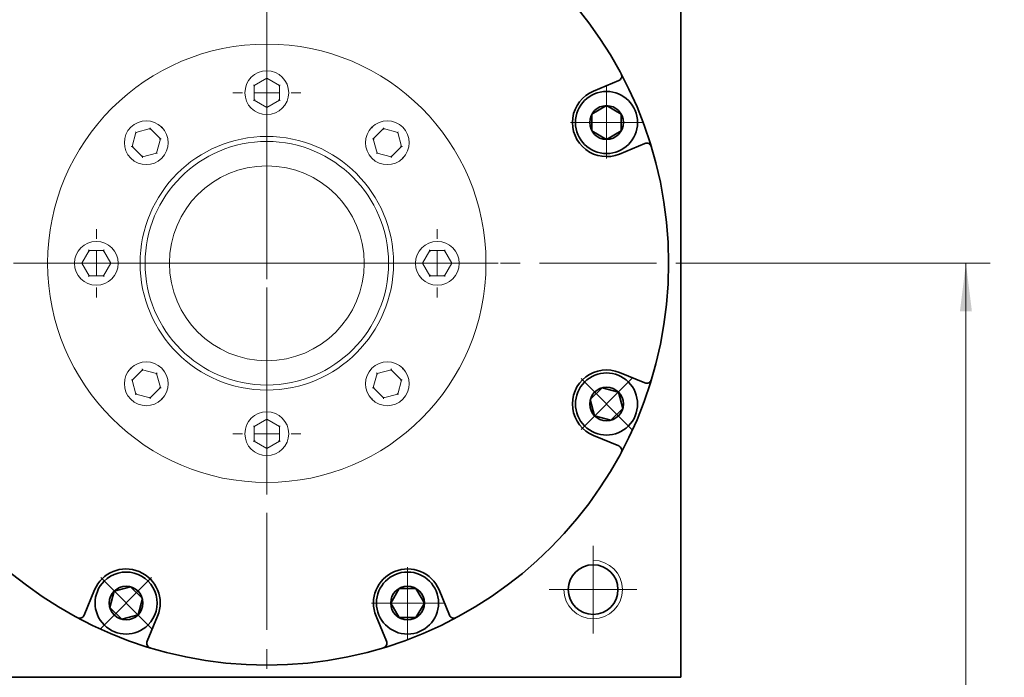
# Model space of a CAD drawing. Header units: millimetres. Extents: x -1428 to -386, y -608 to 125.
# Tile 7 of 9: x -755 to -553, y -125 to 10. Entities that reach past the tile are written whole.
import ezdxf

# ---------------------------------------------------------------- set-up
doc = ezdxf.new("R2010")
doc.units = ezdxf.units.MM
doc.header["$LTSCALE"] = 2
doc.set_wipeout_variables(frame=1)
doc.linetypes.add('点画线', pattern=[18, 12, -2, 2, -2])
doc.layers.get('0').update_dxf_attribs({"lineweight": 18})
for name, color, linetype, lineweight in [('中心线层', 1, '点画线', 18), ('尺寸线层', 3, 'Continuous', 18), ('粗实线层', 7, 'Continuous', 35)]:
    doc.layers.add(name, color=color, linetype=linetype, lineweight=lineweight)
doc.styles.add('标准', font='txt', dxfattribs={"width": 0.667})
doc.dimstyles.new('a4-1-1.5', dxfattribs={"dimtxt": 4.5, "dimasz": 4.5, "dimexe": 2.25, "dimexo": 0, "dimgap": 0.75, "dimtad": 1, "dimdec": 3, "dimdsep": 46, "dimtxsty": '标准', "dimblk": '_CAXARROW', "dimcen": 0, "dimdle": 6, "dimazin": 2, "dimtfac": 0.707107, "dimtdec": 3, "dimtix": 1, "dimtmove": 2, "dimatfit": 3, "dimfxl": 0, "dimfrac": 2, "dimtolj": 1, "dimtzin": 0, "dimarcsym": 0})

# ---------------------------------------------------------------- blocks, each defined once
blk = doc.blocks.new('SW_CENTERMARKSYMBOL_0')
at = {"color": 0, "linetype": 'Continuous', "lineweight": 0}
for p, q in [((0, 5), (0, 7)), ((0, 0), (0, 2.5)), ((-5, 0), (-7, 0)), ((0, 0), (-2.5, 0)), ((0, 0), (0, -2.5)), ((0, 0), (2.5, 0)), ((5, 0), (7, 0)), ((0, -5), (0, -7))]:
    blk.add_line(p, q, dxfattribs=at)
blk = doc.blocks.new('SW_CENTERMARKSYMBOL_1')
at = {"color": 0, "linetype": 'Continuous', "lineweight": 0}
for p, q in [((0, 5), (0, 7)), ((0, 0), (0, 2.5)), ((-5, 0), (-7, 0)), ((0, 0), (-2.5, 0)), ((0, 0), (0, -2.5)), ((0, 0), (2.5, 0)), ((5, 0), (7, 0)), ((0, -5), (0, -7))]:
    blk.add_line(p, q, dxfattribs=at)
blk = doc.blocks.new('SW_CENTERMARKSYMBOL_2')
at = {"color": 0, "linetype": 'Continuous', "lineweight": 0}
for p, q in [((0, 5), (0, 7)), ((0, 0), (0, 2.5)), ((-5, 0), (-7, 0)), ((0, 0), (-2.5, 0)), ((0, 0), (0, -2.5)), ((0, 0), (2.5, 0)), ((5, 0), (7, 0)), ((0, -5), (0, -7))]:
    blk.add_line(p, q, dxfattribs=at)
blk = doc.blocks.new('SW_CENTERMARKSYMBOL_3')
at = {"color": 0, "linetype": 'Continuous', "lineweight": 0}
for p, q in [((0, 5), (0, 7)), ((0, 0), (0, 2.5)), ((-5, 0), (-7, 0)), ((0, 0), (-2.5, 0)), ((0, 0), (0, -2.5)), ((0, 0), (2.5, 0)), ((5, 0), (7, 0)), ((0, -5), (0, -7))]:
    blk.add_line(p, q, dxfattribs=at)
blk = doc.blocks.new('SW_CENTERMARKSYMBOL_4')
at = {"color": 0, "linetype": 'Continuous', "lineweight": 0}
for p, q in [((0, 5), (0, 47.5)), ((0, 0), (0, 2.5)), ((-5, 0), (-47.5, 0)), ((0, 0), (-2.5, 0)), ((0, 0), (0, -2.5)), ((0, 0), (2.5, 0)), ((5, 0), (47.5, 0)), ((0, -5), (0, -47.5))]:
    blk.add_line(p, q, dxfattribs=at)
blk = doc.blocks.new('*X19')
at = {"layer": '尺寸线层', "linetype": 'Continuous'}
for points in [[(-530.17, 45.32), (-528.93, 35.42), (-531.41, 35.42)], [(-530.17, -254.68), (-528.93, -244.78), (-531.41, -244.78)]]:
    blk.add_hatch(color=0, dxfattribs=at).paths.add_polyline_path(points, flags=0)
at = {"layer": '尺寸线层', "color": 0, "linetype": 'Continuous'}
for p, q in [((-619.2, 45.32), (-525.22, 45.32)), ((-530.17, 45.32), (-530.17, -254.68)), ((-686.2, -254.68), (-525.22, -254.68))]:
    blk.add_line(p, q, dxfattribs=at)
at = {"layer": '尺寸线层', "color": 0, "insert": (-536.87, -104.68), "char_height": 9.9, "width": 30.7396, "attachment_point": 5, "rotation": 90, "line_spacing_factor": 1.15057, "style": '标准'}
blk.add_mtext('\\T1.1;300', dxfattribs=at)
blk = doc.blocks.new('_CAXARROW')
blk.add_hatch(color=0).paths.add_polyline_path([(0, 0), (-1, 0.125), (-1, -0.125)], flags=0)
blk = doc.blocks.new('*X20')
at = {"layer": '尺寸线层', "linetype": 'Continuous'}
for points in [[(-560.66, -39.68), (-559.43, -49.58), (-561.9, -49.58)], [(-560.66, -254.68), (-559.43, -244.78), (-561.9, -244.78)]]:
    blk.add_hatch(color=0, dxfattribs=at).paths.add_polyline_path(points, flags=0)
at = {"layer": '尺寸线层', "color": 0, "linetype": 'Continuous'}
for p, q in [((-616.2, -39.68), (-555.71, -39.68)), ((-560.66, -39.68), (-560.66, -254.68)), ((-686.2, -254.68), (-555.71, -254.68))]:
    blk.add_line(p, q, dxfattribs=at)
at = {"layer": '尺寸线层', "color": 0, "insert": (-567.37, -147.18), "char_height": 9.9, "width": 31.1321, "attachment_point": 5, "rotation": 90, "line_spacing_factor": 1.15057, "style": '标准'}
blk.add_mtext('\\T1.1;215', dxfattribs=at)
blk = doc.blocks.new('*X26')
at = {"layer": '中心线层', "linetype": '点画线', "lineweight": 18}
for p, q in [((0, -7.37), (0, 7.37)), ((-7.37, 0), (7.37, 0))]:
    blk.add_line(p, q, dxfattribs=at)
at = {"layer": '粗实线层'}
for p, q in [((-3.46, 0), (-1.73, 3)), ((-1.73, 3), (1.73, 3)), ((3.46, 0), (1.73, 3)), ((3.46, 0), (1.73, 3)), ((-3.46, 0), (-1.73, -3)), ((3.46, 0), (1.73, -3)), ((-1.73, -3), (1.73, -3))]:
    blk.add_line(p, q, dxfattribs=at)
blk.add_circle((0, 0), 3.46, dxfattribs=at)
for start, end in [(0, 180), (180, 360)]:
    blk.add_arc((0, 0), 6.37, start, end, dxfattribs=at)

msp = doc.modelspace()

# ---------------------------------------------------------------- linework, layer by layer
at = {"color": 7, "linetype": 'Continuous', "lineweight": 15}
for p, q in [((-704.2044, -1.6833), (-706.8025, -3.1833)), ((-704.2044, -1.5101), (-704.2044, -1.6833)), ((-701.6063, -3.1833), (-704.2044, -1.6833)), ((-704.2044, -1.8565), (-704.2044, -1.6833)), ((-706.8025, -3.1833), (-706.8025, -6.1833)), ((-701.6063, -6.1833), (-701.6063, -3.1833)), ((-706.8025, -6.1833), (-704.2044, -7.6833)), ((-704.2044, -7.6833), (-701.6063, -6.1833)), ((-704.2044, -7.5101), (-704.2044, -7.6833)), ((-704.2044, -7.8565), (-704.2044, -7.6833)), ((-728.1767, -12.0368), (-731.0744, -12.8132)), ((-726.0553, -14.1581), (-728.1767, -12.0368)), ((-680.2321, -12.0368), (-682.3534, -14.1581)), ((-677.3343, -12.8132), (-680.2321, -12.0368)), ((-731.0744, -12.8132), (-731.8509, -15.711)), ((-731.1969, -12.6907), (-731.0744, -12.8132)), ((-730.952, -12.9357), (-731.0744, -12.8132)), ((-677.4568, -12.9357), (-677.3343, -12.8132)), ((-677.2118, -12.6907), (-677.3343, -12.8132)), ((-676.5579, -15.711), (-677.3343, -12.8132)), ((-731.8509, -15.711), (-729.7296, -17.8323)), ((-726.8318, -17.0559), (-726.0553, -14.1581)), ((-682.3534, -14.1581), (-681.577, -17.0559)), ((-678.6792, -17.8323), (-676.5579, -15.711)), ((-729.7296, -17.8323), (-726.8318, -17.0559)), ((-726.9543, -16.9334), (-726.8318, -17.0559)), ((-726.7093, -17.1783), (-726.8318, -17.0559)), ((-681.6994, -17.1783), (-681.577, -17.0559)), ((-681.4545, -16.9334), (-681.577, -17.0559)), ((-681.577, -17.0559), (-678.6792, -17.8323)), ((-740.7044, -37.0852), (-742.2044, -39.6833)), ((-737.7044, -37.0852), (-740.7044, -37.0852)), ((-736.2044, -39.6833), (-737.7044, -37.0852)), ((-670.7044, -37.0852), (-672.2044, -39.6833)), ((-667.7044, -37.0852), (-670.7044, -37.0852)), ((-666.2044, -39.6833), (-667.7044, -37.0852)), ((-742.3776, -39.6833), (-742.2044, -39.6833)), ((-742.2044, -39.6833), (-740.7044, -42.2813)), ((-742.0312, -39.6833), (-742.2044, -39.6833)), ((-737.7044, -42.2813), (-736.2044, -39.6833)), ((-736.3776, -39.6833), (-736.2044, -39.6833)), ((-736.0312, -39.6833), (-736.2044, -39.6833)), ((-672.3776, -39.6833), (-672.2044, -39.6833)), ((-672.2044, -39.6833), (-670.7044, -42.2813)), ((-672.0312, -39.6833), (-672.2044, -39.6833)), ((-667.7044, -42.2813), (-666.2044, -39.6833)), ((-666.3776, -39.6833), (-666.2044, -39.6833)), ((-666.0312, -39.6833), (-666.2044, -39.6833)), ((-740.7044, -42.2813), (-737.7044, -42.2813)), ((-670.7044, -42.2813), (-667.7044, -42.2813)), ((-729.7296, -61.5342), (-731.8509, -63.6556)), ((-726.8318, -62.3107), (-729.7296, -61.5342)), ((-726.9543, -62.4332), (-726.8318, -62.3107)), ((-726.7093, -62.1882), (-726.8318, -62.3107)), ((-726.0553, -65.2085), (-726.8318, -62.3107)), ((-681.577, -62.3107), (-682.3534, -65.2085)), ((-681.6994, -62.1882), (-681.577, -62.3107)), ((-678.6792, -61.5342), (-681.577, -62.3107)), ((-681.4545, -62.4332), (-681.577, -62.3107)), ((-676.5579, -63.6556), (-678.6792, -61.5342)), ((-731.8509, -63.6556), (-731.0744, -66.5533)), ((-677.3343, -66.5533), (-676.5579, -63.6556)), ((-731.1969, -66.6758), (-731.0744, -66.5533)), ((-730.952, -66.4309), (-731.0744, -66.5533)), ((-731.0744, -66.5533), (-728.1767, -67.3298)), ((-728.1767, -67.3298), (-726.0553, -65.2085)), ((-682.3534, -65.2085), (-680.2321, -67.3298)), ((-680.2321, -67.3298), (-677.3343, -66.5533)), ((-677.4568, -66.4309), (-677.3343, -66.5533)), ((-677.2118, -66.6758), (-677.3343, -66.5533)), ((-704.2044, -71.6833), (-706.8025, -73.1833)), ((-704.2044, -71.5101), (-704.2044, -71.6833)), ((-701.6063, -73.1833), (-704.2044, -71.6833)), ((-704.2044, -71.8565), (-704.2044, -71.6833)), ((-706.8025, -73.1833), (-706.8025, -76.1833)), ((-701.6063, -76.1833), (-701.6063, -73.1833)), ((-706.8025, -76.1833), (-704.2044, -77.6833)), ((-704.2044, -77.6833), (-701.6063, -76.1833)), ((-704.2044, -77.5101), (-704.2044, -77.6833)), ((-704.2044, -77.8565), (-704.2044, -77.6833))]:
    msp.add_line(p, q, dxfattribs=at)
for points in [[(-706.8025, -3.1833), (-706.8047, -3.182), (-706.8115, -3.178), (-706.8225, -3.1717), (-706.8375, -3.163), (-706.856, -3.1523), (-706.8775, -3.14), (-706.9011, -3.1263), (-706.9264, -3.1117), (-706.9525, -3.0967)], [(-706.8025, -3.1833), (-706.8002, -3.1846), (-706.7934, -3.1885), (-706.7824, -3.1949), (-706.7674, -3.2035), (-706.7489, -3.2142), (-706.7275, -3.2266), (-706.7038, -3.2403), (-706.6785, -3.2548), (-706.6525, -3.2699)], [(-701.7563, -3.2699), (-701.7303, -3.2548), (-701.705, -3.2403), (-701.6813, -3.2266), (-701.6599, -3.2142), (-701.6414, -3.2035), (-701.6264, -3.1949), (-701.6153, -3.1885), (-701.6086, -3.1846), (-701.6063, -3.1833)], [(-701.4563, -3.0967), (-701.4856, -3.1136), (-701.5137, -3.1298), (-701.5396, -3.1448), (-701.5624, -3.1579), (-701.581, -3.1687), (-701.5949, -3.1767), (-701.6034, -3.1816), (-701.6063, -3.1833)], [(-706.9525, -6.2699), (-706.9232, -6.253), (-706.895, -6.2367), (-706.8691, -6.2218), (-706.8464, -6.2086), (-706.8277, -6.1979), (-706.8139, -6.1899), (-706.8053, -6.1849), (-706.8025, -6.1833)], [(-706.6525, -6.0967), (-706.6785, -6.1117), (-706.7038, -6.1263), (-706.7275, -6.14), (-706.7489, -6.1523), (-706.7674, -6.163), (-706.7824, -6.1717), (-706.7934, -6.178), (-706.8002, -6.182), (-706.8025, -6.1833)], [(-701.7563, -6.0967), (-701.7303, -6.1117), (-701.705, -6.1263), (-701.6813, -6.14), (-701.6599, -6.1523), (-701.6414, -6.163), (-701.6264, -6.1717), (-701.6153, -6.178), (-701.6086, -6.182), (-701.6063, -6.1833)], [(-701.4563, -6.2699), (-701.4823, -6.2548), (-701.5076, -6.2403), (-701.5313, -6.2266), (-701.5527, -6.2142), (-701.5712, -6.2035), (-701.5862, -6.1949), (-701.5973, -6.1885), (-701.604, -6.1846), (-701.6063, -6.1833)], [(-728.2215, -12.2041), (-728.2137, -12.175), (-728.2062, -12.1468), (-728.1991, -12.1204), (-728.1927, -12.0965), (-728.1871, -12.0759), (-728.1827, -12.0592), (-728.1794, -12.0468), (-728.1773, -12.0393), (-728.1767, -12.0368)], [(-728.1318, -11.8695), (-728.1396, -11.8985), (-728.1472, -11.9267), (-728.1542, -11.9531), (-728.1606, -11.977), (-728.1662, -11.9976), (-728.1706, -12.0143), (-728.174, -12.0267), (-728.176, -12.0342), (-728.1767, -12.0368)], [(-725.8772, -11.8586), (-725.8565, -11.8379), (-725.8366, -11.818), (-725.8183, -11.7997), (-725.8022, -11.7836), (-725.789, -11.7704), (-725.7792, -11.7606), (-725.7732, -11.7546), (-725.7711, -11.7526)], [(-682.6376, -11.7526), (-682.6356, -11.7546), (-682.6295, -11.7606), (-682.6197, -11.7704), (-682.6066, -11.7836), (-682.5905, -11.7997), (-682.5721, -11.818), (-682.5522, -11.8379), (-682.5316, -11.8586)], [(-680.2321, -12.0368), (-680.233, -12.0335), (-680.2355, -12.024), (-680.2396, -12.0086), (-680.2452, -11.9878), (-680.252, -11.9624), (-680.2598, -11.9335), (-680.2682, -11.9021), (-680.2769, -11.8695)], [(-680.2321, -12.0368), (-680.2314, -12.0393), (-680.2294, -12.0468), (-680.2261, -12.0592), (-680.2216, -12.0759), (-680.2161, -12.0965), (-680.2097, -12.1204), (-680.2026, -12.1468), (-680.195, -12.175), (-680.1873, -12.2041)], [(-725.888, -14.1132), (-725.9207, -14.122), (-725.9521, -14.1304), (-725.981, -14.1382), (-726.0063, -14.1449), (-726.0271, -14.1505), (-726.0426, -14.1547), (-726.0521, -14.1572), (-726.0553, -14.1581)], [(-682.5207, -14.1132), (-682.4917, -14.121), (-682.4635, -14.1286), (-682.4371, -14.1357), (-682.4132, -14.1421), (-682.3926, -14.1476), (-682.3758, -14.1521), (-682.3635, -14.1554), (-682.356, -14.1574), (-682.3534, -14.1581)], [(-731.8509, -15.711), (-731.8541, -15.7119), (-731.8636, -15.7144), (-731.8791, -15.7185), (-731.8999, -15.7241), (-731.9252, -15.7309), (-731.9542, -15.7387), (-731.9856, -15.7471), (-732.0182, -15.7558)], [(-731.8509, -15.711), (-731.8483, -15.7103), (-731.8408, -15.7083), (-731.8285, -15.705), (-731.8117, -15.7005), (-731.7911, -15.695), (-731.7672, -15.6886), (-731.7408, -15.6815), (-731.7126, -15.6739), (-731.6836, -15.6662)], [(-726.2226, -14.2029), (-726.1936, -14.1951), (-726.1654, -14.1876), (-726.139, -14.1805), (-726.1151, -14.1741), (-726.0945, -14.1686), (-726.0777, -14.1641), (-726.0654, -14.1608), (-726.0579, -14.1588), (-726.0553, -14.1581)], [(-682.1861, -14.2029), (-682.2152, -14.1951), (-682.2433, -14.1876), (-682.2698, -14.1805), (-682.2937, -14.1741), (-682.3143, -14.1686), (-682.331, -14.1641), (-682.3433, -14.1608), (-682.3509, -14.1588), (-682.3534, -14.1581)], [(-676.7252, -15.6662), (-676.6961, -15.6739), (-676.6679, -15.6815), (-676.6415, -15.6886), (-676.6176, -15.695), (-676.597, -15.7005), (-676.5803, -15.705), (-676.5679, -15.7083), (-676.5604, -15.7103), (-676.5579, -15.711)], [(-676.3906, -15.7558), (-676.4196, -15.748), (-676.4478, -15.7405), (-676.4742, -15.7334), (-676.4981, -15.727), (-676.5187, -15.7215), (-676.5354, -15.717), (-676.5478, -15.7137), (-676.5553, -15.7117), (-676.5579, -15.711)], [(-732.1351, -18.1165), (-732.1331, -18.1145), (-732.127, -18.1084), (-732.1172, -18.0986), (-732.104, -18.0854), (-732.088, -18.0694), (-732.0696, -18.051), (-732.0497, -18.0311), (-732.029, -18.0104)], [(-729.7744, -17.9996), (-729.7666, -17.9706), (-729.7591, -17.9424), (-729.752, -17.916), (-729.7456, -17.8921), (-729.7401, -17.8715), (-729.7356, -17.8547), (-729.7323, -17.8424), (-729.7302, -17.8349), (-729.7296, -17.8323)], [(-729.6847, -17.665), (-729.6925, -17.6941), (-729.7001, -17.7222), (-729.7072, -17.7487), (-729.7136, -17.7725), (-729.7191, -17.7932), (-729.7236, -17.8099), (-729.7269, -17.8222), (-729.7289, -17.8298), (-729.7296, -17.8323)], [(-678.724, -17.665), (-678.7162, -17.6941), (-678.7087, -17.7222), (-678.7016, -17.7487), (-678.6952, -17.7725), (-678.6897, -17.7932), (-678.6852, -17.8099), (-678.6819, -17.8222), (-678.6799, -17.8298), (-678.6792, -17.8323)], [(-678.6344, -17.9996), (-678.6431, -17.967), (-678.6515, -17.9356), (-678.6593, -17.9067), (-678.666, -17.8813), (-678.6716, -17.8605), (-678.6758, -17.845), (-678.6783, -17.8355), (-678.6792, -17.8323)], [(-676.3797, -18.0104), (-676.359, -18.0311), (-676.3391, -18.051), (-676.3208, -18.0694), (-676.3047, -18.0854), (-676.2915, -18.0986), (-676.2817, -18.1084), (-676.2757, -18.1145), (-676.2737, -18.1165)], [(-740.791, -36.9352), (-740.7741, -36.9645), (-740.7578, -36.9926), (-740.7429, -37.0185), (-740.7297, -37.0413), (-740.719, -37.0599), (-740.711, -37.0738), (-740.706, -37.0823), (-740.7044, -37.0852)], [(-740.6178, -37.2352), (-740.6328, -37.2091), (-740.6474, -37.1839), (-740.6611, -37.1602), (-740.6734, -37.1388), (-740.6841, -37.1203), (-740.6928, -37.1053), (-740.6992, -37.0942), (-740.7031, -37.0875), (-740.7044, -37.0852)], [(-737.791, -37.2352), (-737.7759, -37.2091), (-737.7614, -37.1839), (-737.7477, -37.1602), (-737.7353, -37.1388), (-737.7246, -37.1203), (-737.716, -37.1053), (-737.7096, -37.0942), (-737.7057, -37.0875), (-737.7044, -37.0852)], [(-737.6178, -36.9352), (-737.6328, -36.9612), (-737.6474, -36.9865), (-737.6611, -37.0102), (-737.6734, -37.0316), (-737.6841, -37.0501), (-737.6928, -37.0651), (-737.6992, -37.0761), (-737.7031, -37.0829), (-737.7044, -37.0852)], [(-670.791, -36.9352), (-670.7741, -36.9645), (-670.7578, -36.9926), (-670.7429, -37.0185), (-670.7297, -37.0413), (-670.719, -37.0599), (-670.711, -37.0738), (-670.706, -37.0823), (-670.7044, -37.0852)], [(-670.6178, -37.2352), (-670.6328, -37.2091), (-670.6474, -37.1839), (-670.6611, -37.1602), (-670.6734, -37.1388), (-670.6841, -37.1203), (-670.6928, -37.1053), (-670.6992, -37.0942), (-670.7031, -37.0875), (-670.7044, -37.0852)], [(-667.7044, -37.0852), (-667.7057, -37.0875), (-667.7096, -37.0942), (-667.716, -37.1053), (-667.7246, -37.1203), (-667.7353, -37.1388), (-667.7477, -37.1602), (-667.7614, -37.1839), (-667.7759, -37.2091), (-667.791, -37.2352)], [(-667.7044, -37.0852), (-667.7031, -37.0829), (-667.6992, -37.0761), (-667.6928, -37.0651), (-667.6841, -37.0501), (-667.6734, -37.0316), (-667.6611, -37.0102), (-667.6474, -36.9865), (-667.6328, -36.9612), (-667.6178, -36.9352)], [(-740.7044, -42.2813), (-740.7057, -42.2836), (-740.7096, -42.2904), (-740.716, -42.3014), (-740.7246, -42.3164), (-740.7353, -42.3349), (-740.7477, -42.3563), (-740.7614, -42.38), (-740.7759, -42.4053), (-740.791, -42.4313)], [(-740.7044, -42.2813), (-740.7031, -42.2791), (-740.6992, -42.2723), (-740.6928, -42.2613), (-740.6841, -42.2463), (-740.6734, -42.2278), (-740.6611, -42.2063), (-740.6474, -42.1827), (-740.6328, -42.1574), (-740.6178, -42.1313)], [(-737.791, -42.1313), (-737.7759, -42.1574), (-737.7614, -42.1827), (-737.7477, -42.2063), (-737.7353, -42.2278), (-737.7246, -42.2463), (-737.716, -42.2613), (-737.7096, -42.2723), (-737.7057, -42.2791), (-737.7044, -42.2813)], [(-737.6178, -42.4313), (-737.6347, -42.4021), (-737.6509, -42.3739), (-737.6659, -42.348), (-737.679, -42.3253), (-737.6898, -42.3066), (-737.6978, -42.2928), (-737.7027, -42.2842), (-737.7044, -42.2813)], [(-670.791, -42.4313), (-670.7759, -42.4053), (-670.7614, -42.38), (-670.7477, -42.3563), (-670.7353, -42.3349), (-670.7246, -42.3164), (-670.716, -42.3014), (-670.7096, -42.2904), (-670.7057, -42.2836), (-670.7044, -42.2813)], [(-670.6178, -42.1313), (-670.6328, -42.1574), (-670.6474, -42.1827), (-670.6611, -42.2063), (-670.6734, -42.2278), (-670.6841, -42.2463), (-670.6928, -42.2613), (-670.6992, -42.2723), (-670.7031, -42.2791), (-670.7044, -42.2813)], [(-667.791, -42.1313), (-667.7759, -42.1574), (-667.7614, -42.1827), (-667.7477, -42.2063), (-667.7353, -42.2278), (-667.7246, -42.2463), (-667.716, -42.2613), (-667.7096, -42.2723), (-667.7057, -42.2791), (-667.7044, -42.2813)], [(-667.6178, -42.4313), (-667.6347, -42.4021), (-667.6509, -42.3739), (-667.6659, -42.348), (-667.679, -42.3253), (-667.6898, -42.3066), (-667.6978, -42.2928), (-667.7027, -42.2842), (-667.7044, -42.2813)], [(-732.029, -61.3561), (-732.0497, -61.3354), (-732.0696, -61.3155), (-732.088, -61.2972), (-732.104, -61.2811), (-732.1172, -61.2679), (-732.127, -61.2581), (-732.1331, -61.2521), (-732.1351, -61.25)], [(-729.7744, -61.3669), (-729.7657, -61.3996), (-729.7572, -61.431), (-729.7495, -61.4599), (-729.7427, -61.4852), (-729.7371, -61.506), (-729.733, -61.5215), (-729.7304, -61.531), (-729.7296, -61.5342)], [(-729.6847, -61.7015), (-729.6925, -61.6725), (-729.7001, -61.6443), (-729.7072, -61.6179), (-729.7136, -61.594), (-729.7191, -61.5734), (-729.7236, -61.5566), (-729.7269, -61.5443), (-729.7289, -61.5368), (-729.7296, -61.5342)], [(-678.724, -61.7015), (-678.7162, -61.6725), (-678.7087, -61.6443), (-678.7016, -61.6179), (-678.6952, -61.594), (-678.6897, -61.5734), (-678.6852, -61.5566), (-678.6819, -61.5443), (-678.6799, -61.5368), (-678.6792, -61.5342)], [(-678.6344, -61.3669), (-678.6421, -61.396), (-678.6497, -61.4241), (-678.6568, -61.4506), (-678.6632, -61.4745), (-678.6687, -61.4951), (-678.6732, -61.5118), (-678.6765, -61.5241), (-678.6785, -61.5317), (-678.6792, -61.5342)], [(-676.2737, -61.25), (-676.2757, -61.2521), (-676.2817, -61.2581), (-676.2915, -61.2679), (-676.3047, -61.2811), (-676.3208, -61.2972), (-676.3391, -61.3155), (-676.359, -61.3354), (-676.3797, -61.3561)], [(-732.0182, -63.6107), (-731.9891, -63.6185), (-731.961, -63.6261), (-731.9345, -63.6331), (-731.9107, -63.6395), (-731.89, -63.6451), (-731.8733, -63.6495), (-731.861, -63.6528), (-731.8534, -63.6549), (-731.8509, -63.6556)], [(-731.6836, -63.7004), (-731.7126, -63.6926), (-731.7408, -63.685), (-731.7672, -63.678), (-731.7911, -63.6716), (-731.8117, -63.666), (-731.8285, -63.6616), (-731.8408, -63.6583), (-731.8483, -63.6562), (-731.8509, -63.6556)], [(-676.5579, -63.6556), (-676.5604, -63.6562), (-676.5679, -63.6583), (-676.5803, -63.6616), (-676.597, -63.666), (-676.6176, -63.6716), (-676.6415, -63.678), (-676.6679, -63.685), (-676.6961, -63.6926), (-676.7252, -63.7004)], [(-676.5579, -63.6556), (-676.5546, -63.6547), (-676.5451, -63.6521), (-676.5297, -63.648), (-676.5089, -63.6424), (-676.4835, -63.6356), (-676.4546, -63.6279), (-676.4232, -63.6195), (-676.3906, -63.6107)], [(-726.2226, -65.1636), (-726.1936, -65.1714), (-726.1654, -65.179), (-726.139, -65.1861), (-726.1151, -65.1925), (-726.0945, -65.198), (-726.0777, -65.2025), (-726.0654, -65.2058), (-726.0579, -65.2078), (-726.0553, -65.2085)], [(-725.888, -65.2533), (-725.9171, -65.2455), (-725.9453, -65.238), (-725.9717, -65.2309), (-725.9956, -65.2245), (-726.0162, -65.219), (-726.0329, -65.2145), (-726.0452, -65.2112), (-726.0528, -65.2091), (-726.0553, -65.2085)], [(-682.5207, -65.2533), (-682.4881, -65.2445), (-682.4567, -65.2361), (-682.4278, -65.2284), (-682.4024, -65.2216), (-682.3816, -65.216), (-682.3661, -65.2119), (-682.3566, -65.2093), (-682.3534, -65.2085)], [(-682.1861, -65.1636), (-682.2152, -65.1714), (-682.2433, -65.179), (-682.2698, -65.1861), (-682.2937, -65.1925), (-682.3143, -65.198), (-682.331, -65.2025), (-682.3433, -65.2058), (-682.3509, -65.2078), (-682.3534, -65.2085)], [(-728.1767, -67.3298), (-728.1773, -67.3272), (-728.1794, -67.3197), (-728.1827, -67.3074), (-728.1871, -67.2906), (-728.1927, -67.27), (-728.1991, -67.2461), (-728.2062, -67.2197), (-728.2137, -67.1915), (-728.2215, -67.1625)], [(-728.1767, -67.3298), (-728.1758, -67.333), (-728.1732, -67.3425), (-728.1691, -67.358), (-728.1635, -67.3788), (-728.1567, -67.4041), (-728.149, -67.4331), (-728.1406, -67.4645), (-728.1318, -67.4971)], [(-725.7711, -67.614), (-725.7732, -67.612), (-725.7792, -67.6059), (-725.789, -67.5961), (-725.8022, -67.5829), (-725.8183, -67.5668), (-725.8366, -67.5485), (-725.8565, -67.5286), (-725.8772, -67.5079)], [(-682.5316, -67.5079), (-682.5522, -67.5286), (-682.5721, -67.5485), (-682.5905, -67.5668), (-682.6066, -67.5829), (-682.6197, -67.5961), (-682.6295, -67.6059), (-682.6356, -67.612), (-682.6376, -67.614)], [(-680.2769, -67.4971), (-680.2691, -67.468), (-680.2616, -67.4399), (-680.2545, -67.4134), (-680.2481, -67.3895), (-680.2426, -67.3689), (-680.2381, -67.3522), (-680.2348, -67.3399), (-680.2328, -67.3323), (-680.2321, -67.3298)], [(-680.1873, -67.1625), (-680.195, -67.1915), (-680.2026, -67.2197), (-680.2097, -67.2461), (-680.2161, -67.27), (-680.2216, -67.2906), (-680.2261, -67.3074), (-680.2294, -67.3197), (-680.2314, -67.3272), (-680.2321, -67.3298)], [(-706.9525, -73.0967), (-706.9264, -73.1117), (-706.9011, -73.1263), (-706.8775, -73.14), (-706.856, -73.1523), (-706.8375, -73.163), (-706.8225, -73.1717), (-706.8115, -73.178), (-706.8047, -73.182), (-706.8025, -73.1833)], [(-706.6525, -73.2699), (-706.6785, -73.2548), (-706.7038, -73.2403), (-706.7275, -73.2266), (-706.7489, -73.2142), (-706.7674, -73.2035), (-706.7824, -73.1949), (-706.7934, -73.1885), (-706.8002, -73.1846), (-706.8025, -73.1833)], [(-701.7563, -73.2699), (-701.7303, -73.2548), (-701.705, -73.2403), (-701.6813, -73.2266), (-701.6599, -73.2142), (-701.6414, -73.2035), (-701.6264, -73.1949), (-701.6153, -73.1885), (-701.6086, -73.1846), (-701.6063, -73.1833)], [(-701.4563, -73.0967), (-701.4856, -73.1136), (-701.5137, -73.1298), (-701.5396, -73.1448), (-701.5624, -73.1579), (-701.581, -73.1687), (-701.5949, -73.1767), (-701.6034, -73.1816), (-701.6063, -73.1833)], [(-706.9525, -76.2699), (-706.9232, -76.253), (-706.895, -76.2367), (-706.8691, -76.2218), (-706.8464, -76.2086), (-706.8277, -76.1979), (-706.8139, -76.1899), (-706.8053, -76.1849), (-706.8025, -76.1833)], [(-706.6525, -76.0967), (-706.6785, -76.1117), (-706.7038, -76.1263), (-706.7275, -76.14), (-706.7489, -76.1523), (-706.7674, -76.163), (-706.7824, -76.1717), (-706.7934, -76.178), (-706.8002, -76.182), (-706.8025, -76.1833)], [(-701.6063, -76.1833), (-701.6086, -76.182), (-701.6153, -76.178), (-701.6264, -76.1717), (-701.6414, -76.163), (-701.6599, -76.1523), (-701.6813, -76.14), (-701.705, -76.1263), (-701.7303, -76.1117), (-701.7563, -76.0967)], [(-701.6063, -76.1833), (-701.604, -76.1846), (-701.5973, -76.1885), (-701.5862, -76.1949), (-701.5712, -76.2035), (-701.5527, -76.2142), (-701.5313, -76.2266), (-701.5076, -76.2403), (-701.4823, -76.2548), (-701.4563, -76.2699)]]:
    msp.add_lwpolyline(points, dxfattribs=at)
for centre, radius in [((-704.2044, -39.6833), 45), ((-704.2044, -4.6833), 4.5), ((-704.2044, -39.6833), 25), ((-739.2044, -39.6833), 4.5), ((-669.2044, -39.6833), 4.5), ((-704.2044, -74.6833), 4.5)]:
    msp.add_circle(centre, radius, dxfattribs=at)
msp.add_circle((-704.2044, -39.6833), 20)
for centre, radius, start, end in [((-728.9531, -14.9345), 4.5, 45, 225), ((-728.9531, -14.9345), 4.5, 225, 45), ((-679.4556, -14.9345), 4.5, 135, 315), ((-679.4556, -14.9345), 4.5, 315, 135), ((-704.2044, -39.6833), 26.0288, 90.00106, 180), ((-704.2044, -39.6833), 26.031, 270, 90), ((-704.2044, -39.6833), 26.0288, 180, 269.998902), ((-728.9531, -64.432), 4.5, 315, 135), ((-679.4556, -64.432), 4.5, 45, 225), ((-728.9531, -64.432), 4.5, 135, 315), ((-679.4556, -64.432), 4.5, 225, 45)]:
    msp.add_arc(centre, radius, start, end, dxfattribs=at)
at = {"layer": '中心线层'}
for p, q in [((-704.2044, -258.9333), (-704.2044, 48.3167)), ((-792.2044, -39.6833), (-616.2044, -39.6833)), ((-637.2044, -97.6833), (-637.2044, -115.6833)), ((-628.2044, -106.6833), (-646.2044, -106.6833))]:
    msp.add_line(p, q, dxfattribs=at)
at = {"layer": '粗实线层'}
msp.add_line((-619.2044, -124.6833), (-619.2044, 45.3167), dxfattribs=at)
msp.add_lwpolyline([(-619.2044, -124.6833), (-789.2044, -124.6833)], dxfattribs=at)
for centre, radius in [((-704.2044, -39.6833), 82.5), ((-637.2044, -106.6833), 5.1)]:
    msp.add_circle(centre, radius, dxfattribs=at)
for centre, start, end in [((-632.3333, -1.2542), 292.499978, 28.133248), ((-626.2104, -16.0362), 16.866752, 112.500022), ((-626.2104, -63.3303), 247.499978, 343.133248), ((-632.3333, -78.1124), 331.866752, 67.500022), ((-742.6335, -111.5544), 241.866752, 337.500022), ((-665.7753, -111.5544), 202.499978, 298.133248), ((-727.8514, -117.6773), 157.499978, 253.133248), ((-680.5573, -117.6773), 286.866752, 22.500022)]:
    msp.add_arc(centre, 1, start, end, dxfattribs=at)
at = {"layer": '粗实线层', "lineweight": 18}
msp.add_arc((-637.2044, -106.6833), 6, 180, 90, dxfattribs=at)

# ---------------------------------------------------------------- block references
at = {"color": 7, "linetype": 'Continuous', "lineweight": 0}
for name, p in [('SW_CENTERMARKSYMBOL_4', (-704.2044, -39.6833)), ('SW_CENTERMARKSYMBOL_3', (-704.2044, -4.6833)), ('SW_CENTERMARKSYMBOL_2', (-739.2044, -39.6833)), ('SW_CENTERMARKSYMBOL_0', (-669.2044, -39.6833)), ('SW_CENTERMARKSYMBOL_1', (-704.2044, -74.6833))]:
    msp.add_blockref(name, p, dxfattribs=at)

# ---------------------------------------------------------------- dimensions: what is measured, and where the dimension line sits
at = {"layer": '尺寸线层'}
for base, p1, picture, middle in [((-530.1719, -254.6833), (-619.2044, 45.3167), '*X19', (-536.8738, -104.6833)), ((-560.6639, -254.6833), (-616.2044, -39.6833), '*X20', (-567.3658, -147.1833))]:
    dim = msp.add_linear_dim(base=base, p1=p1, p2=(-686.2044, -254.6833), angle=270, dimstyle='a4-1-1.5', override={"dimsah": 1, "dimtfill": 1, "dimtzin": 0}, dxfattribs=at)
    dim.commit()
    dim.dimension.update_dxf_attribs({"geometry": picture, "text_midpoint": middle})

# ---------------------------------------------------------------- next in the draw order: wipeouts: each hides what was drawn before it
for points in [[(-634.4515, -17.1557), (-634.4177, -17.1556), (-634.3838, -17.1553), (-634.35, -17.1549), (-634.3162, -17.1542), (-634.2824, -17.1534), (-634.2486, -17.1524), (-634.2148, -17.1513), (-634.181, -17.1499), (-634.1473, -17.1484), (-634.1135, -17.1467), (-634.0797, -17.1448), (-634.046, -17.1427), (-634.0122, -17.1405), (-633.9785, -17.1381), (-633.9448, -17.1355), (-633.9111, -17.1327), (-633.8774, -17.1297), (-633.8437, -17.1266), (-633.8101, -17.1233), (-633.7764, -17.1198), (-633.7428, -17.1161), (-633.7092, -17.1122), (-633.6757, -17.1082), (-633.6421, -17.104), (-633.6086, -17.0996), (-633.5751, -17.095), (-633.5416, -17.0903), (-633.5081, -17.0854), (-633.4747, -17.0803), (-633.4413, -17.075), (-633.4413, -17.075), (-633.1469, -17.0205), (-632.8553, -16.9523), (-632.5673, -16.8704), (-632.2835, -16.7751), (-632.0044, -16.6665), (-631.7308, -16.5449), (-631.4632, -16.4106), (-631.2022, -16.2638), (-630.9484, -16.105), (-630.7023, -15.9343), (-630.4646, -15.7523), (-630.2356, -15.5593), (-630.016, -15.3558), (-629.8062, -15.1421), (-629.6067, -14.9188), (-629.418, -14.6864), (-629.2403, -14.4454), (-629.0742, -14.1963), (-628.92, -13.9396), (-628.778, -13.676), (-628.6486, -13.406), (-628.532, -13.1302), (-628.4285, -12.8492), (-628.3384, -12.5636), (-628.2618, -12.2742), (-628.1988, -11.9814), (-628.1498, -11.6861), (-628.1146, -11.3887), (-628.0935, -11.09), (-628.0865, -10.7907), (-628.0865, -10.7907), (-628.0935, -10.4913), (-628.1146, -10.1926), (-628.1498, -9.8953), (-628.1988, -9.5999), (-628.2618, -9.3072), (-628.3384, -9.0177), (-628.4285, -8.7322), (-628.532, -8.4512), (-628.6486, -8.1754), (-628.778, -7.9054), (-628.92, -7.6417), (-629.0742, -7.3851), (-629.2403, -7.136), (-629.418, -6.8949), (-629.6067, -6.6625), (-629.8062, -6.4392), (-630.016, -6.2256), (-630.2356, -6.022), (-630.4646, -5.829), (-630.7023, -5.647), (-630.9484, -5.4764), (-631.2022, -5.3175), (-631.4632, -5.1708), (-631.7308, -5.0364), (-632.0044, -4.9149), (-632.2835, -4.8063), (-632.5673, -4.7109), (-632.8553, -4.629), (-633.1469, -4.5608), (-633.4413, -4.5063), (-633.4413, -4.5063), (-633.4747, -4.5011), (-633.5081, -4.496), (-633.5416, -4.491), (-633.5751, -4.4863), (-633.6086, -4.4817), (-633.6421, -4.4773), (-633.6757, -4.4731), (-633.7092, -4.4691), (-633.7428, -4.4652), (-633.7764, -4.4616), (-633.8101, -4.4581), (-633.8437, -4.4548), (-633.8774, -4.4516), (-633.9111, -4.4487), (-633.9448, -4.4459), (-633.9785, -4.4433), (-634.0122, -4.4408), (-634.046, -4.4386), (-634.0797, -4.4365), (-634.1135, -4.4347), (-634.1473, -4.4329), (-634.181, -4.4314), (-634.2148, -4.4301), (-634.2486, -4.4289), (-634.2824, -4.4279), (-634.3162, -4.4271), (-634.35, -4.4265), (-634.3838, -4.426), (-634.4177, -4.4258), (-634.4515, -4.4257), (-634.4515, -4.4257), (-634.7846, -4.4344), (-635.1168, -4.4605), (-635.4472, -4.504), (-635.7748, -4.5648), (-636.0989, -4.6426), (-636.4184, -4.7372), (-636.7325, -4.8484), (-637.0403, -4.976), (-637.3411, -5.1194), (-637.634, -5.2784), (-637.9181, -5.4525), (-638.1927, -5.6413), (-638.4571, -5.8441), (-638.7105, -6.0606), (-638.9522, -6.2899), (-639.1816, -6.5317), (-639.398, -6.785), (-639.6009, -7.0494), (-639.7896, -7.324), (-639.9637, -7.6082), (-640.1227, -7.901), (-640.2662, -8.2018), (-640.3937, -8.5097), (-640.5049, -8.8238), (-640.5996, -9.1433), (-640.6774, -9.4673), (-640.7381, -9.795), (-640.7816, -10.1253), (-640.8077, -10.4576), (-640.8165, -10.7907), (-640.8165, -10.7907), (-640.8077, -11.1238), (-640.7816, -11.456), (-640.7381, -11.7864), (-640.6774, -12.114), (-640.5996, -12.4381), (-640.5049, -12.7576), (-640.3937, -13.0717), (-640.2662, -13.3796), (-640.1227, -13.6803), (-639.9637, -13.9732), (-639.7896, -14.2573), (-639.6009, -14.5319), (-639.398, -14.7963), (-639.1816, -15.0497), (-638.9522, -15.2914), (-638.7105, -15.5208), (-638.4571, -15.7372), (-638.1927, -15.9401), (-637.9181, -16.1288), (-637.634, -16.3029), (-637.3411, -16.4619), (-637.0403, -16.6054), (-636.7325, -16.7329), (-636.4184, -16.8441), (-636.0989, -16.9388), (-635.7748, -17.0166), (-635.4472, -17.0773), (-635.1168, -17.1208), (-634.7846, -17.1469)], [(-638.9522, -73.0766), (-638.9282, -73.1005), (-638.9041, -73.1242), (-638.8799, -73.1478), (-638.8556, -73.1712), (-638.8311, -73.1946), (-638.8065, -73.2178), (-638.7818, -73.2408), (-638.7569, -73.2638), (-638.7319, -73.2866), (-638.7069, -73.3092), (-638.6817, -73.3318), (-638.6563, -73.3542), (-638.6309, -73.3765), (-638.6053, -73.3986), (-638.5796, -73.4206), (-638.5538, -73.4425), (-638.5279, -73.4642), (-638.5019, -73.4858), (-638.4758, -73.5072), (-638.4495, -73.5285), (-638.4231, -73.5497), (-638.3967, -73.5707), (-638.3701, -73.5916), (-638.3434, -73.6124), (-638.3166, -73.633), (-638.2896, -73.6534), (-638.2626, -73.6738), (-638.2355, -73.6939), (-638.2082, -73.714), (-638.1809, -73.7338), (-638.1809, -73.7338), (-637.9342, -73.9035), (-637.6798, -74.0614), (-637.4182, -74.2072), (-637.1501, -74.3405), (-636.876, -74.461), (-636.5965, -74.5685), (-636.3123, -74.6628), (-636.024, -74.7436), (-635.7322, -74.8107), (-635.4375, -74.864), (-635.1407, -74.9034), (-634.8424, -74.9289), (-634.5432, -74.9402), (-634.2437, -74.9375), (-633.9448, -74.9207), (-633.647, -74.8898), (-633.3509, -74.845), (-633.0573, -74.7863), (-632.7667, -74.7139), (-632.4799, -74.6278), (-632.1975, -74.5284), (-631.92, -74.4158), (-631.6482, -74.2903), (-631.3825, -74.1522), (-631.1237, -74.0017), (-630.8722, -73.8391), (-630.6286, -73.665), (-630.3935, -73.4796), (-630.1674, -73.2833), (-629.9507, -73.0766), (-629.9507, -73.0766), (-629.744, -72.86), (-629.5478, -72.6338), (-629.3624, -72.3987), (-629.1882, -72.1551), (-629.0257, -71.9037), (-628.8752, -71.6448), (-628.737, -71.3791), (-628.6115, -71.1073), (-628.4989, -70.8298), (-628.3995, -70.5474), (-628.3135, -70.2606), (-628.241, -69.9701), (-628.1823, -69.6764), (-628.1375, -69.3804), (-628.1067, -69.0826), (-628.0899, -68.7836), (-628.0871, -68.4842), (-628.0985, -68.185), (-628.1239, -67.8866), (-628.1633, -67.5898), (-628.2166, -67.2952), (-628.2838, -67.0034), (-628.3646, -66.715), (-628.4588, -66.4308), (-628.5663, -66.1514), (-628.6869, -65.8773), (-628.8202, -65.6091), (-628.9659, -65.3476), (-629.1238, -65.0932), (-629.2935, -64.8465), (-629.2935, -64.8465), (-629.3134, -64.8191), (-629.3334, -64.7919), (-629.3536, -64.7647), (-629.3739, -64.7377), (-629.3944, -64.7108), (-629.415, -64.684), (-629.4357, -64.6573), (-629.4566, -64.6307), (-629.4776, -64.6042), (-629.4988, -64.5778), (-629.5201, -64.5516), (-629.5416, -64.5254), (-629.5632, -64.4994), (-629.5849, -64.4735), (-629.6067, -64.4477), (-629.6287, -64.422), (-629.6509, -64.3965), (-629.6731, -64.371), (-629.6956, -64.3457), (-629.7181, -64.3205), (-629.7408, -64.2954), (-629.7636, -64.2704), (-629.7865, -64.2456), (-629.8096, -64.2209), (-629.8328, -64.1963), (-629.8561, -64.1718), (-629.8796, -64.1474), (-629.9032, -64.1232), (-629.9269, -64.0991), (-629.9507, -64.0751), (-629.9507, -64.0751), (-630.1925, -63.8458), (-630.4458, -63.6293), (-630.7102, -63.4265), (-630.9848, -63.2377), (-631.269, -63.0636), (-631.5618, -62.9046), (-631.8626, -62.7612), (-632.1705, -62.6336), (-632.4846, -62.5224), (-632.8041, -62.4278), (-633.1281, -62.35), (-633.4558, -62.2892), (-633.7861, -62.2457), (-634.1184, -62.2196), (-634.4515, -62.2109), (-634.7846, -62.2196), (-635.1168, -62.2457), (-635.4472, -62.2892), (-635.7748, -62.35), (-636.0989, -62.4278), (-636.4184, -62.5224), (-636.7325, -62.6336), (-637.0403, -62.7612), (-637.3411, -62.9046), (-637.634, -63.0636), (-637.9181, -63.2377), (-638.1927, -63.4265), (-638.4571, -63.6293), (-638.7105, -63.8458), (-638.9522, -64.0751), (-638.9522, -64.0751), (-639.1816, -64.3169), (-639.398, -64.5702), (-639.6009, -64.8346), (-639.7896, -65.1092), (-639.9637, -65.3934), (-640.1227, -65.6862), (-640.2662, -65.987), (-640.3937, -66.2949), (-640.5049, -66.609), (-640.5996, -66.9285), (-640.6774, -67.2525), (-640.7381, -67.5802), (-640.7816, -67.9105), (-640.8077, -68.2428), (-640.8165, -68.5759), (-640.8077, -68.909), (-640.7816, -69.2412), (-640.7381, -69.5716), (-640.6774, -69.8992), (-640.5996, -70.2233), (-640.5049, -70.5428), (-640.3937, -70.8569), (-640.2662, -71.1647), (-640.1227, -71.4655), (-639.9637, -71.7584), (-639.7896, -72.0425), (-639.6009, -72.3171), (-639.398, -72.5815), (-639.1816, -72.8349)], [(-737.5977, -104.9354), (-737.6216, -104.9594), (-737.6453, -104.9835), (-737.6689, -105.0077), (-737.6923, -105.0321), (-737.7157, -105.0566), (-737.7389, -105.0812), (-737.7619, -105.1059), (-737.7849, -105.1307), (-737.8077, -105.1557), (-737.8304, -105.1808), (-737.8529, -105.206), (-737.8753, -105.2313), (-737.8976, -105.2568), (-737.9197, -105.2823), (-737.9417, -105.308), (-737.9636, -105.3338), (-737.9853, -105.3597), (-738.0069, -105.3857), (-738.0283, -105.4119), (-738.0496, -105.4381), (-738.0708, -105.4645), (-738.0918, -105.491), (-738.1127, -105.5176), (-738.1335, -105.5443), (-738.1541, -105.5711), (-738.1745, -105.598), (-738.1949, -105.625), (-738.215, -105.6522), (-738.2351, -105.6794), (-738.255, -105.7068), (-738.255, -105.7068), (-738.4246, -105.9535), (-738.5825, -106.2079), (-738.7283, -106.4694), (-738.8616, -106.7376), (-738.9821, -107.0117), (-739.0896, -107.2911), (-739.1839, -107.5753), (-739.2647, -107.8637), (-739.3318, -108.1555), (-739.3851, -108.4501), (-739.4245, -108.7469), (-739.45, -109.0453), (-739.4613, -109.3445), (-739.4586, -109.6439), (-739.4418, -109.9429), (-739.4109, -110.2407), (-739.3661, -110.5367), (-739.3074, -110.8304), (-739.235, -111.1209), (-739.1489, -111.4077), (-739.0495, -111.6901), (-738.9369, -111.9676), (-738.8114, -112.2395), (-738.6733, -112.5051), (-738.5228, -112.764), (-738.3602, -113.0154), (-738.1861, -113.259), (-738.0007, -113.4941), (-737.8044, -113.7203), (-737.5977, -113.9369), (-737.5977, -113.9369), (-737.3811, -114.1436), (-737.1549, -114.3399), (-736.9198, -114.5253), (-736.6762, -114.6994), (-736.4248, -114.862), (-736.1659, -115.0125), (-735.9003, -115.1506), (-735.6284, -115.2761), (-735.3509, -115.3887), (-735.0685, -115.4881), (-734.7817, -115.5742), (-734.4912, -115.6466), (-734.1975, -115.7053), (-733.9015, -115.7501), (-733.6037, -115.781), (-733.3047, -115.7978), (-733.0053, -115.8005), (-732.7061, -115.7892), (-732.4077, -115.7637), (-732.1109, -115.7243), (-731.8163, -115.671), (-731.5245, -115.6039), (-731.2361, -115.5231), (-730.9519, -115.4288), (-730.6725, -115.3213), (-730.3984, -115.2008), (-730.1302, -115.0675), (-729.8687, -114.9217), (-729.6143, -114.7638), (-729.3676, -114.5942), (-729.3676, -114.5942), (-729.3402, -114.5743), (-729.313, -114.5542), (-729.2858, -114.5341), (-729.2588, -114.5137), (-729.2319, -114.4933), (-729.2051, -114.4727), (-729.1784, -114.4519), (-729.1518, -114.431), (-729.1253, -114.41), (-729.0989, -114.3888), (-729.0727, -114.3675), (-729.0465, -114.3461), (-729.0205, -114.3245), (-728.9946, -114.3028), (-728.9688, -114.2809), (-728.9431, -114.2589), (-728.9176, -114.2368), (-728.8921, -114.2145), (-728.8668, -114.1921), (-728.8416, -114.1696), (-728.8165, -114.1469), (-728.7915, -114.1241), (-728.7667, -114.1011), (-728.742, -114.0781), (-728.7174, -114.0549), (-728.6929, -114.0315), (-728.6685, -114.0081), (-728.6443, -113.9845), (-728.6202, -113.9608), (-728.5962, -113.9369), (-728.5962, -113.9369), (-728.3669, -113.6952), (-728.1504, -113.4418), (-727.9476, -113.1774), (-727.7588, -112.9028), (-727.5847, -112.6187), (-727.4257, -112.3258), (-727.2823, -112.0251), (-727.1547, -111.7172), (-727.0435, -111.4031), (-726.9489, -111.0836), (-726.8711, -110.7595), (-726.8103, -110.4319), (-726.7668, -110.1015), (-726.7407, -109.7693), (-726.732, -109.4362), (-726.7407, -109.1031), (-726.7668, -108.7709), (-726.8103, -108.4405), (-726.8711, -108.1128), (-726.9489, -107.7888), (-727.0435, -107.4693), (-727.1547, -107.1552), (-727.2823, -106.8473), (-727.4257, -106.5465), (-727.5847, -106.2537), (-727.7588, -105.9695), (-727.9476, -105.6949), (-728.1504, -105.4306), (-728.3669, -105.1772), (-728.5962, -104.9354), (-728.5962, -104.9354), (-728.838, -104.7061), (-729.0913, -104.4896), (-729.3557, -104.2868), (-729.6303, -104.098), (-729.9145, -103.9239), (-730.2073, -103.7649), (-730.5081, -103.6215), (-730.816, -103.4939), (-731.1301, -103.3827), (-731.4496, -103.2881), (-731.7736, -103.2103), (-732.1013, -103.1495), (-732.4316, -103.106), (-732.7639, -103.0799), (-733.097, -103.0712), (-733.4301, -103.0799), (-733.7623, -103.106), (-734.0927, -103.1495), (-734.4203, -103.2103), (-734.7444, -103.2881), (-735.0639, -103.3827), (-735.378, -103.4939), (-735.6859, -103.6215), (-735.9866, -103.7649), (-736.2795, -103.9239), (-736.5636, -104.098), (-736.8382, -104.2868), (-737.1026, -104.4896), (-737.356, -104.7061)], [(-681.6768, -109.4362), (-681.6767, -109.47), (-681.6764, -109.5038), (-681.676, -109.5376), (-681.6753, -109.5714), (-681.6745, -109.6052), (-681.6735, -109.639), (-681.6724, -109.6728), (-681.671, -109.7066), (-681.6695, -109.7404), (-681.6678, -109.7742), (-681.6659, -109.8079), (-681.6638, -109.8417), (-681.6616, -109.8754), (-681.6592, -109.9091), (-681.6566, -109.9429), (-681.6538, -109.9766), (-681.6508, -110.0102), (-681.6477, -110.0439), (-681.6444, -110.0776), (-681.6409, -110.1112), (-681.6372, -110.1448), (-681.6334, -110.1784), (-681.6293, -110.212), (-681.6251, -110.2455), (-681.6207, -110.2791), (-681.6162, -110.3126), (-681.6114, -110.346), (-681.6065, -110.3795), (-681.6014, -110.4129), (-681.5961, -110.4463), (-681.5961, -110.4463), (-681.5416, -110.7408), (-681.4734, -111.0323), (-681.3915, -111.3203), (-681.2962, -111.6042), (-681.1876, -111.8832), (-681.066, -112.1568), (-680.9317, -112.4245), (-680.7849, -112.6855), (-680.6261, -112.9393), (-680.4554, -113.1853), (-680.2734, -113.4231), (-680.0804, -113.652), (-679.8769, -113.8716), (-679.6632, -114.0814), (-679.4399, -114.2809), (-679.2075, -114.4697), (-678.9665, -114.6473), (-678.7174, -114.8135), (-678.4607, -114.9677), (-678.1971, -115.1096), (-677.9271, -115.2391), (-677.6513, -115.3556), (-677.3703, -115.4591), (-677.0847, -115.5493), (-676.7953, -115.6259), (-676.5025, -115.6888), (-676.2072, -115.7379), (-675.9098, -115.773), (-675.6111, -115.7941), (-675.3118, -115.8012), (-675.3118, -115.8012), (-675.0124, -115.7941), (-674.7137, -115.773), (-674.4164, -115.7379), (-674.121, -115.6888), (-673.8283, -115.6259), (-673.5388, -115.5493), (-673.2533, -115.4591), (-672.9723, -115.3556), (-672.6965, -115.2391), (-672.4265, -115.1096), (-672.1628, -114.9677), (-671.9062, -114.8135), (-671.6571, -114.6473), (-671.416, -114.4697), (-671.1836, -114.2809), (-670.9603, -114.0814), (-670.7467, -113.8716), (-670.5431, -113.652), (-670.3501, -113.4231), (-670.1681, -113.1853), (-669.9975, -112.9393), (-669.8386, -112.6855), (-669.6919, -112.4245), (-669.5575, -112.1568), (-669.436, -111.8832), (-669.3274, -111.6042), (-669.232, -111.3203), (-669.1502, -111.0323), (-669.0819, -110.7408), (-669.0274, -110.4463), (-669.0274, -110.4463), (-669.0222, -110.4129), (-669.0171, -110.3795), (-669.0121, -110.346), (-669.0074, -110.3126), (-669.0028, -110.2791), (-668.9984, -110.2455), (-668.9942, -110.212), (-668.9902, -110.1784), (-668.9863, -110.1448), (-668.9827, -110.1112), (-668.9792, -110.0776), (-668.9759, -110.0439), (-668.9727, -110.0102), (-668.9698, -109.9766), (-668.967, -109.9429), (-668.9644, -109.9091), (-668.9619, -109.8754), (-668.9597, -109.8417), (-668.9576, -109.8079), (-668.9558, -109.7742), (-668.954, -109.7404), (-668.9525, -109.7066), (-668.9512, -109.6728), (-668.95, -109.639), (-668.949, -109.6052), (-668.9482, -109.5714), (-668.9476, -109.5376), (-668.9471, -109.5038), (-668.9469, -109.47), (-668.9468, -109.4362), (-668.9468, -109.4362), (-668.9555, -109.1031), (-668.9816, -108.7709), (-669.0251, -108.4405), (-669.0859, -108.1128), (-669.1637, -107.7888), (-669.2583, -107.4693), (-669.3695, -107.1552), (-669.4971, -106.8473), (-669.6405, -106.5465), (-669.7995, -106.2537), (-669.9736, -105.9695), (-670.1624, -105.6949), (-670.3652, -105.4306), (-670.5817, -105.1772), (-670.811, -104.9354), (-671.0528, -104.7061), (-671.3062, -104.4896), (-671.5705, -104.2868), (-671.8451, -104.098), (-672.1293, -103.9239), (-672.4221, -103.7649), (-672.7229, -103.6215), (-673.0308, -103.4939), (-673.3449, -103.3827), (-673.6644, -103.2881), (-673.9884, -103.2103), (-674.3161, -103.1495), (-674.6465, -103.106), (-674.9787, -103.0799), (-675.3118, -103.0712), (-675.3118, -103.0712), (-675.6449, -103.0799), (-675.9771, -103.106), (-676.3075, -103.1495), (-676.6351, -103.2103), (-676.9592, -103.2881), (-677.2787, -103.3827), (-677.5928, -103.4939), (-677.9007, -103.6215), (-678.2014, -103.7649), (-678.4943, -103.9239), (-678.7784, -104.098), (-679.053, -104.2868), (-679.3174, -104.4896), (-679.5708, -104.7061), (-679.8125, -104.9354), (-680.0419, -105.1772), (-680.2583, -105.4306), (-680.4612, -105.6949), (-680.6499, -105.9695), (-680.824, -106.2537), (-680.983, -106.5465), (-681.1265, -106.8473), (-681.254, -107.1552), (-681.3652, -107.4693), (-681.4599, -107.7888), (-681.5377, -108.1128), (-681.5984, -108.4405), (-681.6419, -108.7709), (-681.6681, -109.1031)]]:
    msp.add_wipeout(points).dxf.layer = '粗实线层'

# ---------------------------------------------------------------- next in the draw order: linework, layer by layer
at = {"layer": '粗实线层'}
for p, q in [((-637.1303, -4.3235), (-631.9506, -2.178)), ((-631.7727, -17.2578), (-626.593, -15.1123)), ((-631.7727, -62.1087), (-626.593, -64.2542)), ((-637.1303, -75.043), (-631.9506, -77.1885)), ((-739.5641, -106.7574), (-741.7096, -111.937)), ((-668.8446, -106.7574), (-666.6991, -111.937)), ((-726.6298, -112.115), (-728.7753, -117.2946)), ((-681.7789, -112.115), (-679.6335, -117.2946))]:
    msp.add_line(p, q, dxfattribs=at)
for centre, start, end in [((-634.4515, -10.7907), 112.5, 292.5), ((-634.4515, -68.5759), 67.5, 247.5), ((-733.097, -109.4362), 337.5, 157.5), ((-675.3118, -109.4362), 22.5, 202.5)]:
    msp.add_arc(centre, 7, start, end, dxfattribs=at)

# ---------------------------------------------------------------- next in the draw order: block references
for p, rotation in [((-634.4515, -10.7907), 270), ((-634.4515, -68.5759), 225.0000000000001), ((-733.097, -109.4362), 135.0000000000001), ((-675.3118, -109.4362), 180)]:
    msp.add_blockref('*X26', p, dxfattribs=dict(at, rotation=rotation))

doc.saveas('drawing.dxf')
